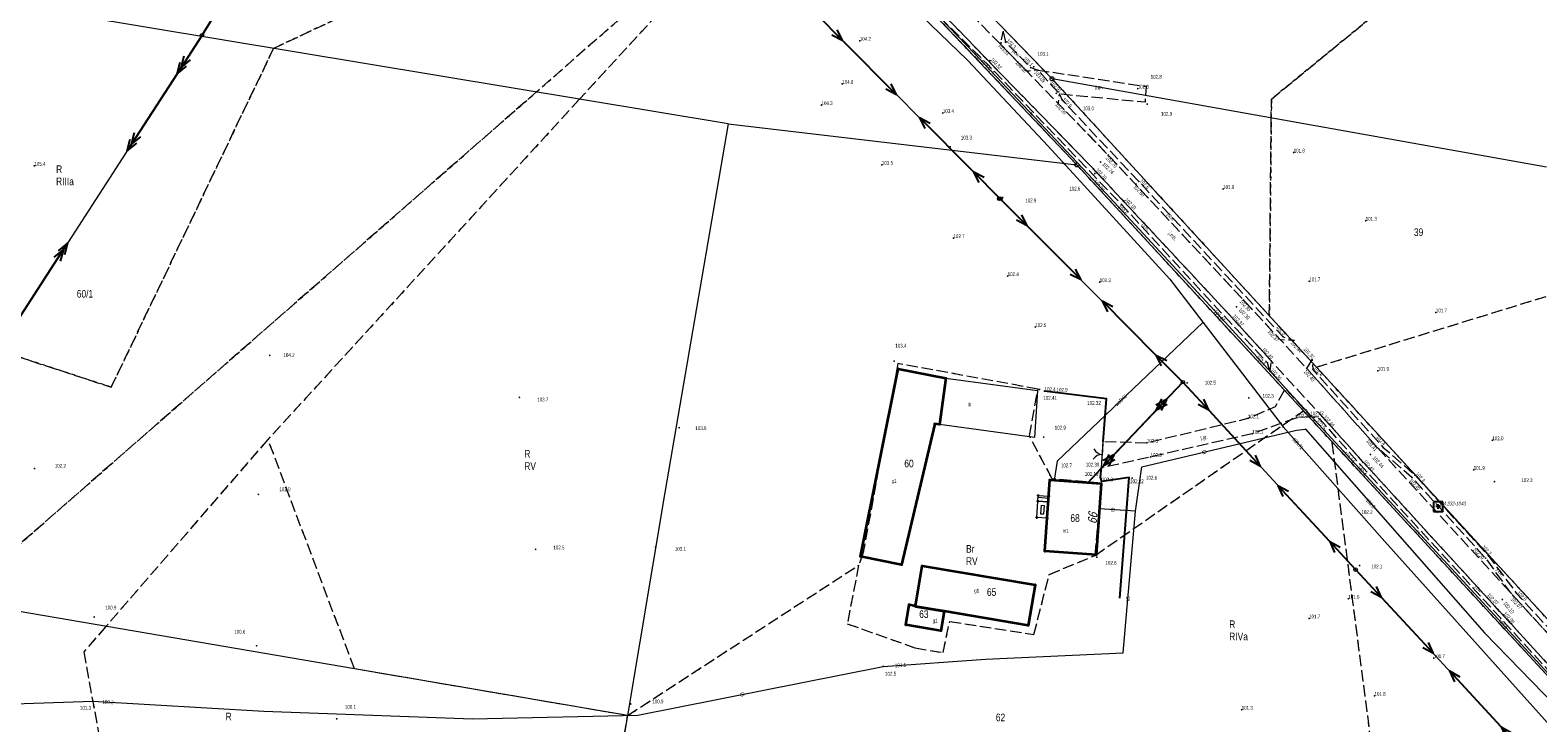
# Model space of a CAD drawing. Header units: inches. Extents: x 6497603 to 6502483, y 5925790 to 5934357.
# Tile 55 of 256: x 6499663 to 6499959, y 5926824 to 5926960. Entities that reach past the tile are written whole.
import ezdxf
from ezdxf.enums import TextEntityAlignment as Align

# ---------------------------------------------------------------- set-up
doc = ezdxf.new("R2010")
doc.units = ezdxf.units.IN
doc.header["$MEASUREMENT"] = 0
for name, pattern in [('2.25_0.75', [3, 2.25, -0.75]), ('219-1000', [0, 0]), ('egkk-1000', [3, 2.25, -0.75]), ('egug-1000', [1.5, 0.75, -0.75]), ('otob_1000', [0, 0]), ('suep_nn_1000', [0, 0]), ('suep_sn_1000', [0, 0])]:
    doc.linetypes.add(name, pattern=pattern)
for name, color, linetype in [('202-punkt graniczny', 7, 'Continuous'), ('203-punkt graniczny', 7, 'Continuous'), ('209-oznaczenie konturu klasyfikacyjnego', 7, 'Continuous'), ('210-oznaczenie konturu użytku gruntowego', 7, 'Continuous'), ('211-numer działki ewidencyjnej', 7, 'Continuous'), ('217-kontur klasyfikacyjny', 7, 'Continuous'), ('218-kontur użytku gruntowego', 7, 'Continuous'), ('219-działka ewidencyjna', 7, 'Continuous'), ('238-Punkt adresowy budynku', 7, 'Continuous'), ('312-budynek ewidencyjny', 7, 'Continuous'), ('312-oznaczenie budynku ewidencyjnego', 7, 'Continuous'), ('312-oznaczenie budynku ewidencyjnego-Atr117', 7, 'Continuous'), ('352-schody', 7, 'Continuous'), ('brama', 7, 'Continuous'), ('inna budowla', 7, 'Continuous'), ('inna budowla-Atr17', 7, 'Continuous'), ('jezdnia', 7, 'Continuous'), ('jezdnia-Atr17', 7, 'Continuous'), ('ogrodzenie trwałe', 7, 'Continuous'), ('pikieta naturalna', 7, 'Continuous'), ('pikieta naturalna-Atr2', 7, 'Continuous'), ('pikieta sztuczna', 7, 'Continuous'), ('pikieta sztuczna-Atr2', 7, 'Continuous'), ('przewód elektroenergetyczny niskiego napięcia', 7, 'Continuous'), ('przewód elektroenergetyczny średniego napięcia', 7, 'Continuous'), ('przewód telekomunikacyjny podziemny', 7, 'Continuous'), ('przewód telekomunikacyjny podziemny-Atr1', 7, 'Continuous'), ('przewód wodociągowy', 7, 'Continuous'), ('przewód wodociągowy-Atr1', 7, 'Continuous'), ('Punkt budynku', 7, 'Continuous'), ('rzędna', 7, 'Continuous'), ('rzędna-Atr2', 7, 'Continuous'), ('Szczegółowa osnowa geodezyjna pozioma', 7, 'Continuous'), ('Szczegółowa osnowa geodezyjna pozioma-Atr103', 7, 'Continuous'), ('słup przewodów napowietrznych', 7, 'Continuous'), ('weranda lub ganek', 7, 'Continuous')]:
    doc.layers.add(name, color=color, linetype=linetype)
doc.styles.get("Standard").update_dxf_attribs({"font": 'arial.ttf'})
doc.linetypes.add('902-1000', pattern='A,5,0,[1,ksztalty.shx,S=1,R=0,X=0,Y=0],5', length=10)

# ---------------------------------------------------------------- blocks, each defined once
blk = doc.blocks.new('203')
at = {"linetype": 'Continuous', "lineweight": 0}
h = blk.add_hatch(color=0, dxfattribs=at)
edge = h.paths.add_edge_path()
edge.add_arc((0, 0), 0.09, 0, 360)
blk = doc.blocks.new('202')
at = {"color": 0, "linetype": 'Continuous', "lineweight": 0}
blk.add_circle((0, 0), 0.4, dxfattribs=at)
blk = doc.blocks.new('PUNKTBUD')
at = {"color": 0}
blk.add_circle((0, 0), 0.09, dxfattribs=at)
blk = doc.blocks.new('OSSP')
at = {"color": 0}
for p, q in [((-0.939, 0.938), (-0.939, -0.938)), ((-0.939, 0.938), (-0.939, -0.938)), ((0.936, 0.938), (-0.939, 0.938)), ((0.936, 0.938), (-0.939, 0.938)), ((0.45, 0), (-0.45, 0)), ((0.45, 0), (-0.45, 0)), ((0, -0.45), (0, 0.45)), ((0, -0.45), (0, 0.45)), ((0.936, -0.938), (0.936, 0.938)), ((0.936, -0.938), (0.936, 0.938)), ((-0.939, -0.938), (0.936, -0.938)), ((-0.939, -0.938), (0.936, -0.938))]:
    blk.add_line(p, q, dxfattribs=at)
blk = doc.blocks.new('PW01')
at = {"linetype": 'Continuous', "lineweight": 13}
h = blk.add_hatch(color=0, dxfattribs=at)
edge = h.paths.add_edge_path()
edge.add_arc((0, 0), 0.18, 0, 360)
blk = doc.blocks.new('US15')
at = {"color": 0, "linetype": 'Continuous', "lineweight": 13}
blk.add_circle((0, 0), 0.35, dxfattribs=at)
blk = doc.blocks.new('SUEP1')
at = {"color": 0, "linetype": 'Continuous'}
for p, q in [((0, 0), (7.5, 0)), ((7.5, 0), (5.25, 0.75)), ((7.5, 0), (5.25, -0.75)), ((7.5, 0), (22.5, 0)), ((22.5, 0), (20.25, 0.75)), ((22.5, 0), (20.25, -0.75))]:
    blk.add_line(p, q, dxfattribs=at)
blk = doc.blocks.new('SUEP2')
at = {"color": 0, "linetype": 'Continuous'}
for p, q in [((0, 0), (9.04, 0)), ((7.54, 0), (5.29, 0.75)), ((7.54, 0), (5.29, -0.75)), ((9.04, 0), (6.79, 0.75)), ((9.04, 0), (6.79, -0.75)), ((9.04, 0), (27.04, 0)), ((25.54, 0), (23.29, 0.75)), ((25.54, 0), (23.29, -0.75)), ((27.04, 0), (24.79, 0.75)), ((27.04, 0), (24.79, -0.75))]:
    blk.add_line(p, q, dxfattribs=at)
blk = doc.blocks.new('OK02')
at = {"color": 0, "linetype": 'Continuous', "lineweight": 0}
for centre, start, end in [((-2, 0), 0, 60), ((2, 0), 120, 180)]:
    blk.add_arc(centre, 2, start, end, dxfattribs=at)

msp = doc.modelspace()

# ---------------------------------------------------------------- linework, layer by layer
at = {"layer": '217-kontur klasyfikacyjny', "color": 3, "linetype": 'egkk-1000', "lineweight": 18, "flags": 128}
for points in [[(6499710.36, 5926956.67), (6499803.07, 5927000.21)], [(6499812.26, 5926992.1), (6499762, 5926948.1)], [(6499812.26, 5926992.1), (6499770.49, 5926946.69)], [(6499868.23, 5926933.79), (6499816.86, 5926988.03)], [(6499906.47, 5926946.68), (6499955.26, 5926986.68)], [(6499840.28, 5926974.59), (6499863.36, 5926950.69)], [(6499678.46, 5926890.11), (6499710.36, 5926956.67)], [(6499863.36, 5926950.69), (6499906.06, 5926904.14)], [(6499762, 5926948.1), (6499647.79, 5926848.18)], [(6499770.49, 5926946.69), (6499709.26, 5926879.85)], [(6499906.43, 5926941.99), (6499906.47, 5926946.68)], [(6499906.06, 5926904.14), (6499906.43, 5926941.99)], [(6499912.76, 5926885.48), (6499868.23, 5926933.79)], [(6499571.39, 5926925.17), (6499678.46, 5926890.11)], [(6499915.31, 5926894.05), (6499985.51, 5926915.65)], [(6499906.06, 5926904.14), (6499915.31, 5926894.05)], [(6499833.04, 5926894.77), (6499826.26, 5926857.68)], [(6499860.6, 5926889.73), (6499833.04, 5926894.77)], [(6499915.31, 5926894.05), (6499969.3, 5926835.18)], [(6499858.91, 5926880.52), (6499860.6, 5926889.73)], [(6499871.84, 5926857.07), (6499912.76, 5926885.48)], [(6499918.41, 5926879.35), (6499912.76, 5926885.48)], [(6499709.26, 5926879.85), (6499677.41, 5926843.11)], [(6499726.27, 5926834.77), (6499709.26, 5926879.85)], [(6499863.38, 5926872.12), (6499858.91, 5926880.52)], [(6499929.93, 5926790.65), (6499918.41, 5926879.35)], [(6499972.58, 5926820.58), (6499918.41, 5926879.35)], [(6499873.07, 5926871.28), (6499863.38, 5926872.12)], [(6499871.84, 5926857.07), (6499873.07, 5926871.28)], [(6499826.26, 5926857.68), (6499825.35, 5926855.15)], [(6499862.79, 5926853.31), (6499871.84, 5926857.07)], [(6499779.95, 5926825.6), (6499825.35, 5926855.15)], [(6499825.35, 5926855.15), (6499823.1, 5926843.64)], [(6499859.79, 5926841.53), (6499862.79, 5926853.31)], [(6499823.1, 5926843.64), (6499836.42, 5926838.9)], [(6499841.93, 5926837.97), (6499843.25, 5926844.09)], [(6499843.25, 5926844.09), (6499859.79, 5926841.53)], [(6499677.41, 5926843.11), (6499673.07, 5926838.11)], [(6499673.07, 5926838.11), (6499693.61, 5926724.17)], [(6499836.42, 5926838.9), (6499841.93, 5926837.97)], [(6499779.95, 5926825.6), (6499726.27, 5926834.77)], [(6499777.29, 5926809.77), (6499779.95, 5926825.6)]]:
    msp.add_lwpolyline(points, dxfattribs=at)
at = {"layer": '218-kontur użytku gruntowego', "color": 3, "linetype": 'egug-1000', "lineweight": 18, "flags": 128}
for points in [[(6499803.07, 5927000.21), (6499710.36, 5926956.67)], [(6499762, 5926948.1), (6499812.26, 5926992.1)], [(6499812.26, 5926992.1), (6499770.49, 5926946.69)], [(6499868.23, 5926933.79), (6499816.86, 5926988.03)], [(6499955.26, 5926986.68), (6499906.47, 5926946.68)], [(6499840.28, 5926974.59), (6499863.36, 5926950.69)], [(6499710.36, 5926956.67), (6499678.46, 5926890.11)], [(6499863.36, 5926950.69), (6499906.06, 5926904.14)], [(6499647.79, 5926848.18), (6499762, 5926948.1)], [(6499770.49, 5926946.69), (6499709.26, 5926879.85)], [(6499906.47, 5926946.68), (6499906.43, 5926941.99)], [(6499906.43, 5926941.99), (6499906.06, 5926904.14)], [(6499912.76, 5926885.48), (6499868.23, 5926933.79)], [(6499678.46, 5926890.11), (6499571.39, 5926925.17)], [(6499915.31, 5926894.05), (6499985.51, 5926915.65)], [(6499906.06, 5926904.14), (6499915.31, 5926894.05)], [(6499833.04, 5926894.77), (6499826.26, 5926857.68)], [(6499860.6, 5926889.73), (6499833.04, 5926894.77)], [(6499969.3, 5926835.18), (6499915.31, 5926894.05)], [(6499858.91, 5926880.52), (6499860.6, 5926889.73)], [(6499871.84, 5926857.07), (6499912.76, 5926885.48)], [(6499918.41, 5926879.35), (6499912.76, 5926885.48)], [(6499709.26, 5926879.85), (6499677.41, 5926843.11)], [(6499726.27, 5926834.77), (6499709.26, 5926879.85)], [(6499863.38, 5926872.12), (6499858.91, 5926880.52)], [(6499929.93, 5926790.65), (6499918.41, 5926879.35)], [(6499972.58, 5926820.58), (6499918.41, 5926879.35)], [(6499873.07, 5926871.28), (6499863.38, 5926872.12)], [(6499871.84, 5926857.07), (6499873.07, 5926871.28)], [(6499826.26, 5926857.68), (6499825.35, 5926855.15)], [(6499862.79, 5926853.31), (6499871.84, 5926857.07)], [(6499779.95, 5926825.6), (6499825.35, 5926855.15)], [(6499825.35, 5926855.15), (6499823.1, 5926843.64)], [(6499859.79, 5926841.53), (6499862.79, 5926853.31)], [(6499823.1, 5926843.64), (6499836.42, 5926838.9)], [(6499841.93, 5926837.97), (6499843.25, 5926844.09)], [(6499843.25, 5926844.09), (6499859.79, 5926841.53)], [(6499677.41, 5926843.11), (6499673.07, 5926838.11)], [(6499673.07, 5926838.11), (6499693.61, 5926724.17)], [(6499836.42, 5926838.9), (6499841.93, 5926837.97)], [(6499779.95, 5926825.6), (6499726.27, 5926834.77)], [(6499777.29, 5926809.77), (6499779.95, 5926825.6)]]:
    msp.add_lwpolyline(points, dxfattribs=at)
at = {"layer": '219-działka ewidencyjna', "color": 3, "linetype": '219-1000', "lineweight": 18, "flags": 128}
for points in [[(6499816.86, 5926988.03), (6499868.23, 5926933.79)], [(6499799.72, 5926941.84), (6499600.2, 5926974.95)], [(6499840.28, 5926974.59), (6499863.36, 5926950.69)], [(6499960.53, 5926933.31), (6499863.36, 5926950.69)], [(6499863.36, 5926950.69), (6499969.3, 5926835.18)], [(6499799.72, 5926941.84), (6499787.28, 5926869.42)], [(6499799.72, 5926941.84), (6499868.23, 5926933.79)], [(6499868.23, 5926933.79), (6499972.58, 5926820.58)], [(6499787.28, 5926869.42), (6499779.95, 5926825.6)], [(6499779.95, 5926825.6), (6499539.95, 5926866.59)], [(6499779.95, 5926825.6), (6499770.26, 5926768.02)]]:
    msp.add_lwpolyline(points, dxfattribs=at)
at = {"layer": '312-budynek ewidencyjny', "color": 7, "linetype": 'Continuous', "lineweight": 35, "flags": 128}
for points in [[(6499825.71, 5926856.86), (6499833.12, 5926893.74)], [(6499833.12, 5926893.74), (6499842.47, 5926891.85)], [(6499842.47, 5926891.85), (6499841.27, 5926882.78)], [(6499840.35, 5926882.91), (6499833.8, 5926855.23)], [(6499841.27, 5926882.78), (6499840.35, 5926882.91)], [(6499861.93, 5926857.87), (6499862.93, 5926871.88)], [(6499862.93, 5926871.88), (6499873.04, 5926871.16)], [(6499873.04, 5926871.16), (6499872, 5926857.17)], [(6499833.8, 5926855.23), (6499825.71, 5926856.86)], [(6499872, 5926857.17), (6499861.93, 5926857.87)], [(6499836.52, 5926847.14), (6499837.84, 5926855.02)], [(6499837.84, 5926855.02), (6499860.01, 5926851.3)], [(6499860.01, 5926851.3), (6499858.67, 5926843.31)], [(6499834.59, 5926843.4), (6499835.25, 5926847.41)], [(6499835.25, 5926847.41), (6499836.52, 5926847.14)], [(6499836.52, 5926847.14), (6499836.5, 5926847.04)], [(6499836.5, 5926847.04), (6499836.52, 5926847.14)], [(6499836.5, 5926847.04), (6499842.17, 5926846.09)], [(6499842.17, 5926846.09), (6499836.5, 5926847.04)], [(6499842.17, 5926846.09), (6499841.52, 5926842.24)], [(6499858.67, 5926843.31), (6499842.17, 5926846.09)], [(6499841.52, 5926842.24), (6499834.59, 5926843.4)]]:
    msp.add_lwpolyline(points, dxfattribs=at)
at = {"layer": '352-schody', "color": 7, "linetype": 'Continuous', "lineweight": 18, "flags": 128}
msp.add_lwpolyline([(6499860.66, 5926868.83), (6499862.7, 5926868.69), (6499862.62, 5926867.56), (6499860.58, 5926867.71)], close=True, dxfattribs=at)
msp.add_lwpolyline([(6499860.66, 5926868.83), (6499862.7, 5926868.69), (6499862.62, 5926867.56), (6499860.58, 5926867.71)], close=True, dxfattribs=at)
for points in [[(6499860.585, 5926867.783), (6499862.625, 5926867.637)], [(6499860.635, 5926868.481), (6499862.675, 5926868.335)]]:
    msp.add_lwpolyline(points, dxfattribs=at)
at = {"layer": 'brama', "color": 7, "linetype": 'otob_1000', "lineweight": 18, "flags": 128}
msp.add_lwpolyline([(6499873.08, 5926874.26), (6499873.42, 5926879.47)], dxfattribs=at)
at = {"layer": 'inna budowla', "color": 7, "linetype": 'Continuous', "lineweight": 18, "flags": 128}
msp.add_lwpolyline([(6499842.47, 5926891.85), (6499860.51, 5926889.46), (6499859.89, 5926880.24), (6499841.27, 5926882.78)], close=True, dxfattribs=at)
at = {"layer": 'jezdnia', "color": 7, "linetype": '2.25_0.75', "lineweight": 18, "flags": 128}
for points in [[(6499696.37, 5927097.93), (6499699.11, 5927100.89), (6499707.59, 5927092.72), (6499718.16, 5927082.54), (6499743.88, 5927059.9), (6499746.42, 5927060.42), (6499750.85, 5927056.45), (6499750.56, 5927054.04), (6499765.59, 5927040.83), (6499772.53, 5927034.67), (6499793.54, 5927016.13), (6499795.27, 5927016.53), (6499798.85, 5927013.02), (6499798.44, 5927011.55), (6499809.05, 5927001.22), (6499816, 5926994.41), (6499818.76, 5926991.66), (6499832.64, 5926978.03), (6499837.94, 5926972.92), (6499846.75, 5926964.13), (6499853.26, 5926957.44), (6499858.4, 5926952.16), (6499864.56, 5926945.83), (6499874.4, 5926935.7), (6499901, 5926907.21), (6499908.28, 5926899.39), (6499913.4, 5926893.8), (6499927.34, 5926878.2), (6499953.52, 5926849.7), (6499980.32, 5926820.31), (6499988.89, 5926811.03), (6499994.78, 5926804.65), (6500006.89, 5926791.45), (6500033.54, 5926762.34), (6500047.08, 5926747.49), (6500053.02, 5926741.14), (6500059.07, 5926734.43), (6500057.54, 5926732.97), (6500056.17, 5926731.62), (6500030.53, 5926759.7), (6500003.76, 5926788.93), (6499992.03, 5926801.54), (6499986.19, 5926807.95), (6499977.4, 5926817.56), (6499950.45, 5926847.02), (6499924.38, 5926875.53), (6499916.38, 5926884.39), (6499906.44, 5926895.26), (6499898.16, 5926904.4), (6499871.43, 5926933.04), (6499843.92, 5926961.34), (6499816.07, 5926988.71), (6499792.62, 5927011.49), (6499769.5, 5927031.99), (6499767.32, 5927031.91), (6499762.94, 5927036.26), (6499762.83, 5927037.91), (6499747.76, 5927051.12), (6499741.06, 5927056.98), (6499715.35, 5927079.63), (6499704.45, 5927090.13)], [(6499906.17, 5926893.24), (6499905.71, 5926894.88), (6499877.02, 5926925.97), (6499850.65, 5926953.55), (6499837.26, 5926966.88), (6499829.12, 5926975.02), (6499805.1, 5926998.3), (6499790.28, 5927012.74), (6499768.98, 5927031.48), (6499767.32, 5927031.91), (6499769.5, 5927031.99), (6499792.62, 5927011.49), (6499816.07, 5926988.71), (6499843.92, 5926961.34), (6499871.43, 5926933.04), (6499898.16, 5926904.4), (6499906.44, 5926895.26)], [(6499853.76, 5926959.92), (6499854.2, 5926957.93), (6499859.17, 5926952.88), (6499860.54, 5926952.41), (6499858.4, 5926952.16), (6499853.26, 5926957.44)], [(6499860.54, 5926952.41), (6499881.85, 5926949.19), (6499881.64, 5926946.08), (6499864.83, 5926947.68)], [(6499864.83, 5926947.68), (6499865.37, 5926946.5), (6499880.39, 5926930.54), (6499908.77, 5926900.01), (6499910.91, 5926899.3), (6499908.28, 5926899.39), (6499901, 5926907.21), (6499874.4, 5926935.7), (6499864.56, 5926945.83)], [(6499990.74, 5926811.3), (6499988.89, 5926811.03), (6499980.32, 5926820.31), (6499953.52, 5926849.7), (6499948.58, 5926856.53), (6499934.09, 5926872.36), (6499927.34, 5926878.2), (6499913.4, 5926893.8), (6499914.46, 5926895.51), (6499914.63, 5926893.57), (6499928.4, 5926878.35), (6499934.71, 5926872.81), (6499949.2, 5926856.87), (6499954.65, 5926849.6), (6499989.43, 5926811.67)], [(6499914.25, 5926884.3), (6499911.48, 5926884.13), (6499902.72, 5926880.96), (6499882.73, 5926876.4), (6499873.08, 5926874.26), (6499873.42, 5926879.47), (6499881.99, 5926879.19), (6499901.87, 5926883.99), (6499907.25, 5926886.3), (6499909.23, 5926889.86)], [(6499985.65, 5926806.78), (6499985.21, 5926807.83), (6499951.55, 5926844.7), (6499923.95, 5926874.87), (6499916.01, 5926883.85), (6499914.25, 5926884.3), (6499916.38, 5926884.39), (6499924.38, 5926875.53), (6499950.45, 5926847.02), (6499977.4, 5926817.56), (6499986.19, 5926807.95)]]:
    msp.add_lwpolyline(points, close=True, dxfattribs=at)
at = {"layer": 'ogrodzenie trwałe', "color": 7, "linetype": '902-1000', "lineweight": 25, "flags": 128}
for points in [[(6499873.42, 5926879.47), (6499874.03, 5926887.84), (6499861.88, 5926889.34)], [(6499876.7, 5926848.63), (6499878.49, 5926872.34), (6499873.13, 5926871.6), (6499872.86, 5926872.46), (6499873.08, 5926874.26)]]:
    msp.add_lwpolyline(points, dxfattribs=at)
at = {"layer": 'przewód elektroenergetyczny niskiego napięcia', "color": 1, "linetype": 'suep_nn_1000', "lineweight": 18, "flags": 128}
for points in [[(6499816.91, 5926963.49), (6499853.18, 5926927.14)], [(6499853.18, 5926927.14), (6499889.06, 5926891.1)], [(6499889.06, 5926891.1), (6499870.37, 5926871.35)], [(6499889.06, 5926891.1), (6499923.01, 5926854.28)], [(6499923.01, 5926854.28), (6499956.74, 5926817.86)]]:
    msp.add_lwpolyline(points, dxfattribs=at)
at = {"layer": 'przewód elektroenergetyczny średniego napięcia', "color": 1, "linetype": 'suep_sn_1000', "lineweight": 18, "flags": 128}
for points in [[(6499696.3, 5926959.26), (6499744.04, 5927036.2)], [(6499744.04, 5927036.2), (6499696.3, 5926959.26)], [(6499655.16, 5926895.7), (6499696.3, 5926959.26)]]:
    msp.add_lwpolyline(points, dxfattribs=at)
at = {"layer": 'przewód telekomunikacyjny podziemny', "color": 30, "linetype": 'Continuous', "lineweight": 18, "flags": 128}
for points in [[(6499740.5, 5927056.6), (6499758.03, 5927040.73), (6499788.1, 5927014.16), (6499813.42, 5926991.39), (6499817.26, 5926988), (6499826.37, 5926978.31), (6499848.19, 5926955.59), (6499871.45, 5926930.89), (6499895.24, 5926905.27), (6499915.01, 5926883.62), (6499914.7, 5926883.38)], [(6499915.01, 5926883.62), (6499920.63, 5926877.53), (6499961.58, 5926833.07), (6499982.98, 5926810.38), (6500007.39, 5926783.56), (6500035.13, 5926752.96), (6500062.91, 5926723.04), (6500062.66, 5926722.84)], [(6499649.71, 5926827.55), (6499674.82, 5926828.42), (6499708.47, 5926826.45), (6499749.47, 5926824.93), (6499781.94, 5926825.69), (6499830.17, 5926835.26), (6499850.31, 5926836.67), (6499877.31, 5926837.95), (6499879.78, 5926865.72), (6499881.03, 5926874.45), (6499911.43, 5926881.68), (6499913.16, 5926881.83), (6499948.36, 5926841.83), (6499966.98, 5926822.74), (6499999.11, 5926786.89), (6500002.75, 5926782.92), (6500025.29, 5926757.31), (6500026.84, 5926757.15), (6500033.4, 5926750.75), (6500050.31, 5926731.87), (6500069.37, 5926712.6), (6500091.11, 5926688.86), (6500119.78, 5926658.25), (6500132.73, 5926644.64)], [(6499879.78, 5926865.72), (6499872.67, 5926866.24)]]:
    msp.add_lwpolyline(points, dxfattribs=at)
at = {"layer": 'przewód wodociągowy', "color": 5, "linetype": 'Continuous', "lineweight": 18, "flags": 128}
for points in [[(6499646.22, 5927020.61), (6499677.68, 5927036.09), (6499706.55, 5927049.13), (6499726.79, 5927056.56), (6499742.13, 5927048.46), (6499776.23, 5927018.8), (6499803.9, 5926996.46), (6499832.24, 5926968.38), (6499846.76, 5926954.37), (6499862.58, 5926937.44), (6499886.5, 5926911.32), (6499908.78, 5926882.29), (6499928.76, 5926859.78), (6499961.87, 5926822.9), (6499997.11, 5926786.73), (6500025.9, 5926755.99), (6500048.68, 5926732.82)], [(6499893.02, 5926902.83), (6499864.34, 5926875.6), (6499863.8, 5926871.82)]]:
    msp.add_lwpolyline(points, dxfattribs=at)
at = {"layer": 'weranda lub ganek', "color": 0, "linetype": 'CONTINUOUS', "lineweight": 18}
for p, q in [((6499860.35, 5926864.5), (6499860.58, 5926867.71)), ((6499860.58, 5926867.71), (6499862.62, 5926867.56)), ((6499862.62, 5926867.56), (6499862.39, 5926864.35)), ((6499862.39, 5926864.35), (6499860.35, 5926864.5)), ((6499861.152, 5926865.193), (6499861.275, 5926866.907)), ((6499861.695, 5926865.153), (6499861.152, 5926865.193)), ((6499861.275, 5926866.907), (6499861.818, 5926866.867)), ((6499861.818, 5926866.867), (6499861.695, 5926865.153))]:
    msp.add_line(p, q, dxfattribs=at)

# ---------------------------------------------------------------- block references
at = {"layer": '202-punkt graniczny', "color": 7, "linetype": 'Continuous', "lineweight": 18}
for p in [(6499863.36, 5926950.69), (6499868.23, 5926933.79)]:
    msp.add_blockref('202', p, dxfattribs=at)
at = {"layer": '203-punkt graniczny', "color": 3, "linetype": 'Continuous', "lineweight": 18}
for p in [(6499799.72, 5926941.84), (6499787.28, 5926869.42), (6499779.95, 5926825.6)]:
    msp.add_blockref('203', p, dxfattribs=at)
at = {"layer": 'brama', "color": 7, "linetype": 'Continuous', "lineweight": 18, "rotation": 86.26599999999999}
msp.add_blockref('OK02', (6499873.25, 5926876.865), dxfattribs=at)
at = {"layer": 'pikieta naturalna', "color": 7, "linetype": 'Continuous', "lineweight": 13}
for p in [(6499825.57, 5926958.16), (6499854.2, 5926957.93), (6499850.65, 5926953.55), (6499859.17, 5926952.88), (6499859.74, 5926953.04), (6499822.12, 5926949.69), (6499864.18, 5926947.84), (6499880.2, 5926948.76), (6499881.85, 5926949.23), (6499818.04, 5926945.53), (6499865.37, 5926946.5), (6499882.06, 5926945.72), (6499841.89, 5926943.97), (6499843.34, 5926937.34), (6499910.85, 5926936.21), (6499663.35, 5926933.59), (6499829.92, 5926933.8), (6499871.75, 5926932.06), (6499880.39, 5926930.54), (6499853.66, 5926927.37), (6499896.98, 5926929.05), (6499877.02, 5926925.97), (6499925, 5926922.82), (6499843.97, 5926919.39), (6499854.64, 5926911.94), (6499872.72, 5926910.74), (6499913.9, 5926910.91), (6499938.8, 5926904.79), (6499860.05, 5926901.93), (6499908.76, 5926900.01), (6499709.6, 5926896.36), (6499832.32, 5926895.23), (6499905.71, 5926894.88), (6499889.91, 5926890.95), (6499914.63, 5926893.57), (6499927.4, 5926893.33), (6499758.67, 5926888.11), (6499860.89, 5926889.67), (6499861.88, 5926889.34), (6499902.02, 5926888), (6499790.07, 5926882.16), (6499901.87, 5926883.99), (6499911.48, 5926884.13), (6499916.01, 5926883.85), (6499861.71, 5926880.31), (6499881.99, 5926879.19), (6499902.72, 5926880.96), (6499913.16, 5926881.83), (6499949.89, 5926879.69), (6499882.73, 5926876.4), (6499928.4, 5926878.35), (6499663.38, 5926874.13), (6499923.95, 5926874.87), (6499946.22, 5926873.85), (6499862.92, 5926872.87), (6499873.13, 5926871.6), (6499879.09, 5926872.24), (6499934.7, 5926872.81), (6499950.31, 5926871.56), (6499707.37, 5926869.05), (6499785.44, 5926858.68), (6499761.85, 5926858.25), (6499872.16, 5926856.7), (6499949.2, 5926856.87), (6499923.8, 5926855.08), (6499954.65, 5926849.6), (6499921.59, 5926848.54), (6499675.1, 5926844.97), (6499913.88, 5926844.69), (6499951.55, 5926844.7), (6499707.02, 5926839.32), (6499830.17, 5926835.26), (6499938.38, 5926836.88), (6499926.73, 5926829.48), (6499674.82, 5926828.42), (6499780.54, 5926827.87), (6499900.63, 5926826.75), (6499722.77, 5926824.96)]:
    msp.add_blockref('PW01', p, dxfattribs=at)
at = {"layer": 'pikieta sztuczna', "color": 7, "linetype": 'Continuous', "lineweight": 13}
for p in [(6499853.76, 5926959.92), (6499853.33, 5926957.76), (6499851.13, 5926954.25), (6499858.68, 5926952.2), (6499860.54, 5926952.41), (6499864.83, 5926947.68), (6499864.6, 5926946.04), (6499874.4, 5926935.7), (6499871.43, 5926933.04), (6499872.9, 5926934.34), (6499879.86, 5926930.02), (6499877.46, 5926926.72), (6499899.61, 5926905.89), (6499901, 5926907.21), (6499898.16, 5926904.4), (6499908.28, 5926899.39), (6499910.91, 5926899.3), (6499906.44, 5926895.26), (6499914.46, 5926895.51), (6499906.17, 5926893.24), (6499913.4, 5926893.8), (6499861.88, 5926889.34), (6499874.03, 5926887.84), (6499914.25, 5926884.3), (6499916.38, 5926884.39), (6499925.93, 5926876.9), (6499927.67, 5926877.88), (6499873.08, 5926874.26), (6499924.44, 5926875.34), (6499872.86, 5926872.46), (6499878.49, 5926872.34), (6499934.09, 5926872.36), (6499948.58, 5926856.53), (6499950.45, 5926847.02), (6499951.86, 5926848.4), (6499954.01, 5926849.09), (6499951.95, 5926845.41)]:
    msp.add_blockref('PW01', p, dxfattribs=at)
at = {"layer": 'przewód elektroenergetyczny niskiego napięcia', "color": 1, "linetype": 'Continuous', "lineweight": 18}
for p, rotation in [((6499816.91, 5926963.49), 314.937), ((6499853.18, 5926927.14), 134.937), ((6499853.18, 5926927.14), 314.873), ((6499889.06, 5926891.1), 134.873), ((6499889.06, 5926891.1), 226.58), ((6499889.06, 5926891.1), 312.6780000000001), ((6499870.37, 5926871.35), 46.58), ((6499923.01, 5926854.28), 132.678), ((6499923.01, 5926854.28), 312.804), ((6499956.74, 5926817.86), 132.804)]:
    msp.add_blockref('SUEP1', p, dxfattribs=dict(at, rotation=rotation))
at = {"layer": 'przewód elektroenergetyczny średniego napięcia', "color": 1, "linetype": 'Continuous', "lineweight": 18}
for p, rotation in [((6499696.3, 5926959.26), 58.181), ((6499696.3, 5926959.26), 237.087), ((6499655.16, 5926895.7), 57.08699999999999)]:
    msp.add_blockref('SUEP2', p, dxfattribs=dict(at, rotation=rotation))
at = {"layer": 'Punkt budynku', "color": 5, "linetype": 'Continuous', "lineweight": 13}
for p in [(6499833.12, 5926893.74), (6499842.47, 5926891.85), (6499840.35, 5926882.91), (6499841.27, 5926882.78), (6499862.93, 5926871.88), (6499873.04, 5926871.16), (6499860.58, 5926867.71), (6499860.66, 5926868.83), (6499862.62, 5926867.56), (6499862.7, 5926868.69), (6499860.35, 5926864.5), (6499862.39, 5926864.35), (6499825.71, 5926856.86), (6499861.93, 5926857.87), (6499872, 5926857.17), (6499833.8, 5926855.23), (6499837.84, 5926855.02), (6499860.01, 5926851.3), (6499835.25, 5926847.41), (6499836.5, 5926847.04), (6499836.52, 5926847.14), (6499842.17, 5926846.09), (6499834.59, 5926843.4), (6499841.52, 5926842.24), (6499858.67, 5926843.31)]:
    msp.add_blockref('PUNKTBUD', p, dxfattribs=at)
at = {"layer": 'rzędna', "color": 30, "linetype": 'Continuous', "lineweight": 18}
for p in [(6499848.19, 5926955.59), (6499871.45, 5926930.89), (6499895.24, 5926905.27), (6499913.16, 5926881.83), (6499920.63, 5926877.53), (6499830.17, 5926835.26), (6499674.82, 5926828.42)]:
    msp.add_blockref('PW01', p, dxfattribs=at)
at = {"layer": 'rzędna', "color": 5, "linetype": 'Continuous', "lineweight": 18}
msp.add_blockref('PW01', (6499908.78, 5926882.29), dxfattribs=at)
at = {"layer": 'Szczegółowa osnowa geodezyjna pozioma', "color": 7, "linetype": 'Continuous', "lineweight": 13}
msp.add_blockref('OSSP', (6499939.25, 5926866.65), dxfattribs=at)
at = {"layer": 'słup przewodów napowietrznych', "color": 7, "linetype": 'Continuous', "lineweight": 18}
for p in [(6499696.3, 5926959.26), (6499852.96, 5926927.12), (6499853.18, 5926927.14), (6499889.06, 5926891.1), (6499923.01, 5926854.28)]:
    msp.add_blockref('US15', p, dxfattribs=at)

# ---------------------------------------------------------------- texts
at = {"layer": '209-oznaczenie konturu klasyfikacyjnego', "color": 3, "linetype": 'Continuous', "lineweight": 18, "width": 0.79}
for s, p in [('RIIIa', (6499667.61, 5926931.29)), ('RV', (6499759.63, 5926875.37)), ('RV', (6499846.44, 5926856.69)), ('RIVa', (6499898.17, 5926841.89))]:
    msp.add_text(s, height=1.5, dxfattribs=at).set_placement(p, align=Align.TOP_LEFT)
at = {"layer": '210-oznaczenie konturu użytku gruntowego', "color": 3, "linetype": 'Continuous', "lineweight": 18, "width": 0.79}
for s, p in [('R', (6499667.62, 5926932.19)), ('R', (6499759.64, 5926876.27)), ('Br', (6499846.46, 5926857.59)), ('R', (6499898.18, 5926842.79)), ('R', (6499700.94, 5926824.66))]:
    msp.add_text(s, height=1.5, dxfattribs=at).set_placement(p)
at = {"layer": '211-numer działki ewidencyjnej', "color": 3, "linetype": 'Continuous', "lineweight": 18, "width": 0.79}
for s, p in [('39', (6499934.48, 5926921.31)), ('60/1', (6499671.68, 5926909.21)), ('62', (6499852.31, 5926825.98))]:
    msp.add_text(s, height=1.5, dxfattribs=at).set_placement(p, align=Align.TOP_LEFT)
at = {"layer": '238-Punkt adresowy budynku', "color": 7, "linetype": 'Continuous', "lineweight": 18, "oblique": 15, "width": 0.79}
msp.add_text('66', height=1.8, rotation=85.852, dxfattribs=at).set_placement((6499872.21, 5926864.3), align=Align.CENTER)
at = {"layer": '312-oznaczenie budynku ewidencyjnego', "color": 7, "linetype": 'Continuous', "lineweight": 18, "width": 0.79}
for s, p in [('60', (6499834.32, 5926874.37)), ('68', (6499866.96, 5926863.65)), ('65', (6499850.56, 5926849.11)), ('63', (6499837.25, 5926844.78))]:
    msp.add_text(s, height=1.5, dxfattribs=at).set_placement(p)
at = {"layer": '312-oznaczenie budynku ewidencyjnego-Atr117', "color": 7, "width": 0.667}
for s, p in [('g1', (6499832.32, 5926871.68)), ('m1', (6499866.04, 5926861.89)), ('g1', (6499848.55, 5926850.13)), ('g1', (6499840.38, 5926844.25))]:
    msp.add_text(s, height=0.75, dxfattribs=at).set_placement(p, align=Align.MIDDLE_CENTER)
at = {"layer": 'inna budowla-Atr17', "color": 7, "width": 0.667}
msp.add_text('ib', height=0.75, dxfattribs=at).set_placement((6499846.8, 5926886.37))
at = {"layer": 'jezdnia-Atr17', "color": 7, "width": 0.667}
for s, rotation, p in [('j.zw.', 314.542, (6499855.49, 5926956.07)), ('j.zw.', 312.909, (6499885.91, 5926923.98)), ('j.zw.', 312.701, (6499880.99, 5926922.08)), ('j.mb.', 313.035, (6499886.14, 5926920.22)), ('j.gr.', 12.85, (6499892.63, 5926879.71)), ('j.zw.', 306.123, (6499950.67, 5926854.26)), ('j.zw.', 312.587, (6499946.36, 5926850.87))]:
    msp.add_text(s, height=0.75, rotation=rotation, dxfattribs=at).set_placement(p)
msp.add_text('j.gr.', height=0.75, dxfattribs=at).set_placement((6499871.9, 5926948.7))
at = {"layer": 'pikieta naturalna-Atr2', "color": 7, "width": 0.667}
for s, p in [('104.2', (6499825.57, 5926958.16)), ('103.1', (6499860.5, 5926955.23)), ('104.0', (6499822.12, 5926949.69)), ('102.8', (6499882.74, 5926950.71)), ('102.6', (6499880.2, 5926948.76)), ('104.3', (6499818.04, 5926945.53)), ('103.4', (6499841.89, 5926943.97)), ('103.0', (6499869.42, 5926944.5)), ('102.9', (6499884.77, 5926943.44)), ('103.3', (6499845.43, 5926938.76)), ('101.8', (6499910.85, 5926936.21)), ('105.4', (6499663.35, 5926933.59)), ('103.5', (6499829.92, 5926933.8)), ('101.9', (6499896.98, 5926929.05)), ('102.9', (6499858.09, 5926926.42)), ('102.6', (6499866.74, 5926928.74)), ('101.3', (6499925, 5926922.82)), ('102.7', (6499843.97, 5926919.39)), ('102.4', (6499854.64, 5926911.94)), ('102.3', (6499872.72, 5926910.74)), ('101.7', (6499913.9, 5926910.91)), ('101.7', (6499938.8, 5926904.79)), ('102.5', (6499860.05, 5926901.93)), ('103.4', (6499832.56, 5926897.88)), ('104.2', (6499712.3, 5926896.05)), ('101.9', (6499927.4, 5926893.33)), ('102.5', (6499893.37, 5926890.61)), ('103.7', (6499762.17, 5926887.31)), ('102.4', (6499861.88, 5926889.34)), ('102.9', (6499864.23, 5926889.22)), ('102.3', (6499904.75, 5926888.04)), ('103.6', (6499793.25, 5926881.68)), ('102.9', (6499863.88, 5926881.78)), ('102.1', (6499901.87, 5926883.99)), ('102.1', (6499911.48, 5926884.13)), ('102.3', (6499881.99, 5926879.19)), ('102.1', (6499902.72, 5926880.96)), ('102.0', (6499949.89, 5926879.69)), ('102.3', (6499882.73, 5926876.4)), ('102.2', (6499667.35, 5926874.29)), ('102.7', (6499865.1, 5926874.38)), ('101.9', (6499946.22, 5926873.85)), ('102.0', (6499711.5, 5926869.68)), ('102.3', (6499873.13, 5926871.6)), ('102.6', (6499881.81, 5926871.95)), ('102.3', (6499955.6, 5926871.46)), ('102.2', (6499924.17, 5926865.21)), ('102.5', (6499765.35, 5926858.25)), ('103.1', (6499789.21, 5926857.97)), ('102.6', (6499873.85, 5926855.23)), ('102.1', (6499926.08, 5926854.51)), ('100.9', (6499677.28, 5926846.44)), ('101.6', (6499921.59, 5926848.54)), ('101.7', (6499913.88, 5926844.69)), ('100.6', (6499702.62, 5926841.69)), ('101.7', (6499938.38, 5926836.88)), ('102.5', (6499830.54, 5926833.44)), ('101.8', (6499926.73, 5926829.48)), ('101.3', (6499672.31, 5926826.75)), ('100.1', (6499724.38, 5926826.93)), ('100.9', (6499784.79, 5926828)), ('101.3', (6499900.63, 5926826.75))]:
    msp.add_text(s, height=0.75, dxfattribs=at).set_placement(p)
for s, rotation, p in [('103.3', 314.542, (6499854.85, 5926958.6)), ('103.3', 313.714, (6499850.55, 5926953.5)), ('103.1', 314.542, (6499858.17, 5926955.14)), ('102.9', 313.262, (6499865.86, 5926947.06)), ('102.6', 312.909, (6499881.08, 5926931.06)), ('102.5', 312.701, (6499876.8, 5926925.97)), ('102.3', 312.909, (6499907.9, 5926902.37)), ('102.4', 312.701, (6499903.98, 5926896.45)), ('102.4', 312.137, (6499915.27, 5926894.3)), ('102.5', 311.482, (6499915.78, 5926883.86)), ('102.4', 312.137, (6499927.55, 5926880.73)), ('102.4', 312.452, (6499923.77, 5926874.74)), ('102.4', 312.272, (6499935.29, 5926873.48)), ('102.2', 312.272, (6499948.35, 5926859.14)), ('102.0', 312.519, (6499955.24, 5926850.15)), ('102.0', 312.394, (6499951.45, 5926844.57))]:
    msp.add_text(s, height=0.75, rotation=rotation, dxfattribs=at).set_placement(p, align=Align.TOP_LEFT)
at = {"layer": 'pikieta sztuczna-Atr2', "color": 7, "width": 0.667}
for s, rotation, p in [('103.33', 313.897, (6499853.22, 5926957.66)), ('103.32', 313.734, (6499851.74, 5926954.92)), ('103.16', 313.897, (6499856.64, 5926954.27)), ('103.09', 312.206, (6499860.32, 5926952.35)), ('102.91', 312.206, (6499863.55, 5926950.42)), ('102.96', 313.608, (6499864.46, 5926946.05)), ('102.60', 312.866, (6499879.84, 5926929.94)), ('102.59', 312.649, (6499878.16, 5926927.37)), ('102.37', 312.866, (6499906.22, 5926901.42)), ('102.40', 312.649, (6499905.08, 5926897.97)), ('101.94', 313.127, (6499910.73, 5926899.28)), ('101.91', 313.127, (6499913.26, 5926898.02)), ('102.36', 312.107, (6499906.77, 5926893.89)), ('102.40', 311.851, (6499913.31, 5926893.6)), ('102.42', 2.419, (6499914.08, 5926885.28)), ('102.44', 311.688, (6499917.2, 5926884.69)), ('102.41', 311.851, (6499925.59, 5926879.96)), ('102.43', 312.587, (6499924.99, 5926875.94)), ('102.40', 312.469, (6499934.04, 5926872.24)), ('102.20', 312.469, (6499946.57, 5926858.67)), ('102.07', 312.503, (6499954.01, 5926848.89)), ('102.06', 312.428, (6499952.56, 5926846.04))]:
    msp.add_text(s, height=0.75, rotation=rotation, dxfattribs=at).set_placement(p, align=Align.TOP_LEFT)
for s, rotation, p in [('102.70', 314.222, (6499871.82, 5926932.7)), ('102.74', 315.511, (6499873.16, 5926933.79)), ('102.70', 314.373, (6499873.83, 5926935.04)), ('102.35', 313.056, (6499900.16, 5926906.89)), ('102.37', 311.539, (6499898.78, 5926904.01)), ('102.39', 312.668, (6499899.94, 5926905.25)), ('102.44', 312.436, (6499926.29, 5926876.13)), ('102.07', 312.591, (6499948.8, 5926849.21)), ('102.10', 309.634, (6499951.97, 5926847.59))]:
    msp.add_text(s, height=0.75, rotation=rotation, dxfattribs=at).set_placement(p)
for s, p in [('102.41', (6499861.64, 5926888.39)), ('102.32', (6499870.27, 5926887.39)), ('102.10', (6499869.79, 5926873.43)), ('102.39', (6499869.98, 5926875.26)), ('102.22', (6499878.7, 5926871.99))]:
    msp.add_text(s, height=0.75, dxfattribs=at).set_placement(p, align=Align.TOP_LEFT)
at = {"layer": 'przewód telekomunikacyjny podziemny-Atr1', "color": 30, "width": 0.667}
for s, rotation, p in [('ts', 313.28, (6499859.08, 5926944.02)), ('ts', 312.401, (6499913.12, 5926885.69)), ('ts', 312.701, (6499916.66, 5926881.83)), ('tD', 13.378, (6499892.87, 5926877.27)), ('tD', 355.85, (6499874.89, 5926866.07)), ('ts', 312.646, (6499935.09, 5926861.83)), ('tD', 84.917, (6499878.22, 5926848.14)), ('tD', 11.223, (6499802.07, 5926829.68))]:
    msp.add_text(s, height=0.75, rotation=rotation, dxfattribs=at).set_placement(p, align=Align.MIDDLE_LEFT)
at = {"layer": 'przewód wodociągowy-Atr1', "color": 5, "width": 0.667}
msp.add_text('woD40', height=0.75, rotation=43.514, dxfattribs=at).set_placement((6499875.93, 5926886.61), align=Align.MIDDLE_LEFT)
at = {"layer": 'rzędna-Atr2', "color": 30, "width": 0.667}
for s, rotation, p in [('102.69', 313.28, (6499848.31, 5926955.47)), ('101.80', 312.879, (6499871.68, 5926930.64)), ('101.47', 311.636, (6499895.38, 5926905.12)), ('101.54', 312.646, (6499920.85, 5926877.3)), ('101.5', 311.348, (6499925.26, 5926868.08)), ('101.5', 4.004, (6499832.49, 5926835.42)), ('100.3', 356.649, (6499676.72, 5926828.31))]:
    msp.add_text(s, height=0.75, rotation=rotation, dxfattribs=at).set_placement(p, align=Align.MIDDLE_LEFT)
at = {"layer": 'rzędna-Atr2', "color": 5, "width": 0.667}
msp.add_text('100.71', height=0.75, rotation=311.592, dxfattribs=at).set_placement((6499910.77, 5926880.05), align=Align.MIDDLE_LEFT)
at = {"layer": 'Szczegółowa osnowa geodezyjna pozioma-Atr103', "color": 7, "oblique": 15, "width": 0.667}
msp.add_text('344.232-1043', height=0.75, dxfattribs=at).set_placement((6499939.25, 5926866.65), align=Align.BOTTOM_LEFT)

doc.saveas('drawing.dxf')
